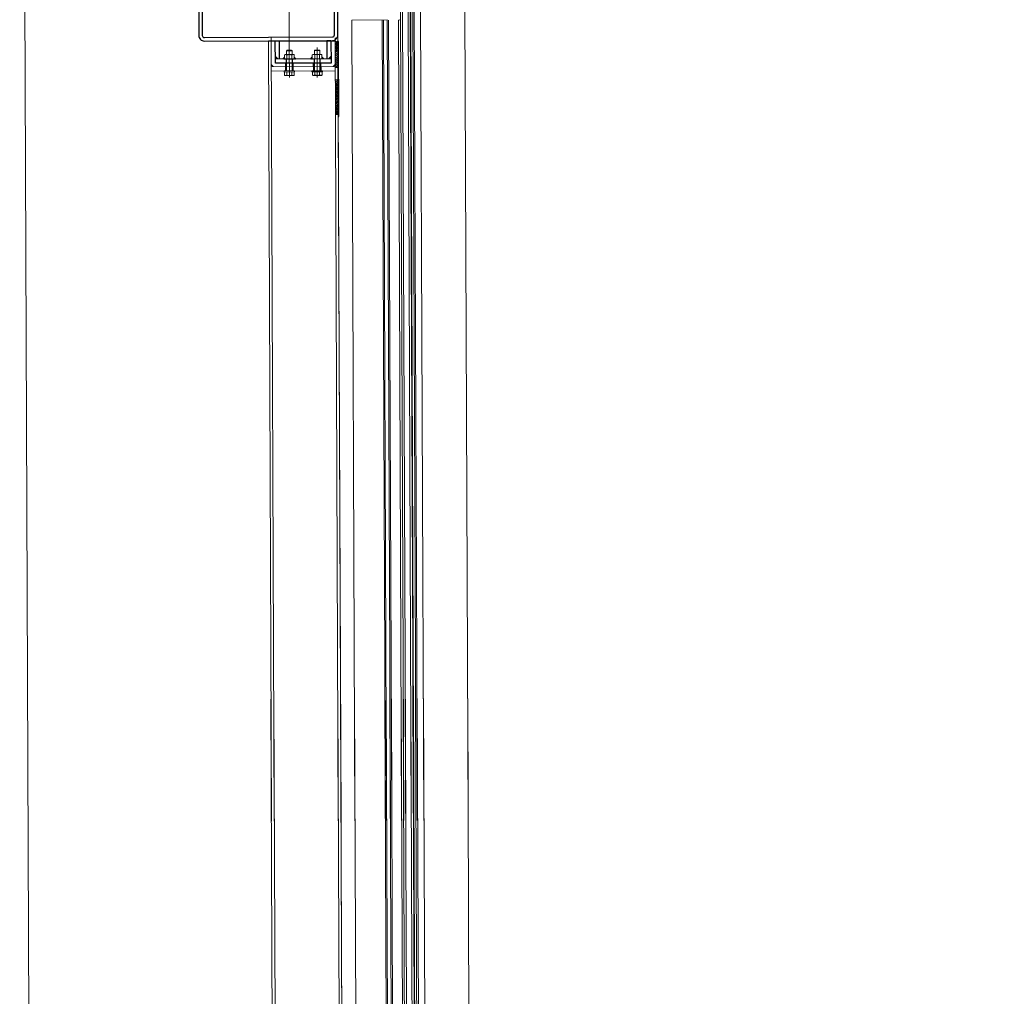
# Model space of a CAD drawing. Header units: millimetres. Extents: x 21148.2 to 21239.2, y 30135 to 30201.8.
# Tile 162 of 189: x 21216 to 21218.8, y 30167.8 to 30170.6. Entities that reach past the tile are written whole.
import ezdxf

# ---------------------------------------------------------------- set-up
doc = ezdxf.new("R2010")
doc.units = ezdxf.units.MM
for name, color, linetype, lineweight in [('AR-T1E-20-L1$0$BIAL - T1E - LT - 001 - AR - DWG - 0134 & 138$0$EAST PTB LVL 1 - TOILETS$0$BUILDING-PTB LEVEL 1$0$A-WALL', 7, 'Continuous', 13), ('AR-T1E-20-L1$0$BIAL - T1E - LT - 001 - AR - DWG - 0134 & 138$0$EAST PTB LVL 1-FLOOR CUT-OUTS$0$A-FLOR', 7, 'Continuous', 13), ('AR-T1E-20-L1$0$BIAL - T1E - LT - 001 - AR - DWG - 0134 & 138$0$EAST PTB LVL-1-FACADE$0$ALUM_TRANSOM', 7, 'Continuous', 13), ('AR-T1E-20-L1$0$BIAL - T1E - LT - 001 - AR - DWG - 0134 & 138$0$EAST PTB LVL-1-FACADE$0$Bolt', 7, 'Continuous', 13), ('AR-T1E-20-L1$0$BIAL - T1E - LT - 001 - AR - DWG - 0134 & 138$0$EAST PTB LVL-1-FACADE$0$glass', 7, 'Continuous', 13), ('AR-T1E-20-L1$0$BIAL - T1E - LT - 001 - AR - DWG - 0134 & 138$0$EAST PTB LVL-1-FACADE$0$hatch', 7, 'Continuous', 13), ('AR-T1E-20-L1$0$BIAL - T1E - LT - 001 - AR - DWG - 0134 & 138$0$EAST PTB LVL-1-FACADE$0$MISC', 7, 'Continuous', 13), ('AR-T1E-20-L1$0$BIAL - T1E - LT - 001 - AR - DWG - 0134 & 138$0$EAST PTB LVL-1-FACADE$0$SEALANT', 7, 'Continuous', 13), ('AR-T1E-20-L1$0$BIAL - T1E - LT - 001 - AR - DWG - 0134 & 138$0$EAST PTB LVL-1-FACADE$0$STEEL_MULLION', 7, 'Continuous', 13)]:
    doc.layers.add(name, color=color, linetype=linetype, lineweight=lineweight)

# ---------------------------------------------------------------- blocks, each defined once
blk = doc.blocks.new('AR-T1E-20-L1$0$BIAL - T1E - LT - 001 - AR - DWG - 0134 & 138$0$EAST PTB LVL-1-FACADE$0$A$C69525F90')
for p, q in [((65, 160), (0, 160)), ((0, 160), (0, 148)), ((53, 148), (0, 148)), ((53, 0), (53, 160)), ((65, 0), (65, 160)), ((0, 12), (0, 0)), ((0, 12), (53, 12)), ((0, 0), (65, 0))]:
    blk.add_line(p, q)
for points in [[(53, 150), (53, 160), (43, 160)], [(53, 10), (53, 0), (43, 0)]]:
    blk.add_solid(points)
blk = doc.blocks.new('AR-T1E-20-L1$0$BIAL - T1E - LT - 001 - AR - DWG - 0134 & 138$0$EAST PTB LVL-1-FACADE$0$A$C14273AC4')
at = {"layer": 'AR-T1E-20-L1$0$BIAL - T1E - LT - 001 - AR - DWG - 0134 & 138$0$EAST PTB LVL-1-FACADE$0$glass'}
for points in [[(2568.9, 290.8), (586.9, 290.8), (586.9, 296.8), (2568.9, 296.8)], [(2568.9, 268.8), (586.9, 268.8), (586.9, 274.8), (2568.9, 274.8)], [(2568.9, 261.3), (586.9, 261.3), (586.9, 267.3), (2568.9, 267.3)]]:
    blk.add_lwpolyline(points, dxfattribs=at)
at = {"layer": 'AR-T1E-20-L1$0$BIAL - T1E - LT - 001 - AR - DWG - 0134 & 138$0$EAST PTB LVL-1-FACADE$0$hatch'}
for p, q in [((608.9, 436.8), (2568.9, 436.8)), ((2568.9, 349.5), (608.9, 349.5)), ((2568.9, 346), (608.9, 346)), ((2568.9, 334.8), (608.9, 334.8))]:
    blk.add_line(p, q, dxfattribs=at)
blk.add_lwpolyline([(2568.9, 476.8), (670.9, 476.8), (670.9, 676.8), (2568.9, 676.8)], dxfattribs=at)
at = {"layer": 'AR-T1E-20-L1$0$BIAL - T1E - LT - 001 - AR - DWG - 0134 & 138$0$EAST PTB LVL-1-FACADE$0$STEEL_MULLION'}
for p, q in [((660.9, 668.8), (2568.9, 668.8)), ((660.9, 484.8), (2568.9, 484.8)), ((610.9, 330.8), (2568.9, 330.8)), ((610.9, 302.8), (2568.9, 302.8)), ((578.9, 256.3), (2568.9, 256.3)), ((578.9, 238.3), (2568.9, 238.3)), ((578.9, 111.3), (2568.9, 111.3))]:
    blk.add_line(p, q, dxfattribs=at)

msp = doc.modelspace()

# ---------------------------------------------------------------- hatches: boundary and pattern name
at = {"layer": 'AR-T1E-20-L1$0$BIAL - T1E - LT - 001 - AR - DWG - 0134 & 138$0$EAST PTB LVL-1-FACADE$0$STEEL_MULLION'}
h = msp.add_hatch(dxfattribs=at)
h.set_pattern_fill('ANSI31', color=256, scale=0.03, angle=90.2299, style=0)
h.set_pattern_definition([(225.2299, (21217.657425, 30171.0586304), (-0.002662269, 0.002640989), [])])
h.paths.add_polyline_path([(21216.908, 30170.5058), (21216.9077, 30170.5808), (21216.9157, 30170.5808), (21216.916, 30170.5058)])
h.paths.add_polyline_path([(21216.9085, 30170.3708), (21216.9081, 30170.4708), (21216.9161, 30170.4708), (21216.9165, 30170.3708)])

# ---------------------------------------------------------------- linework, layer by layer
for p, q in [((21216.7299, 30170.5086), (21216.7239, 30170.5145)), ((21216.9019, 30170.5088), (21216.9079, 30170.5149))]:
    msp.add_line(p, q)
for points in [[(21216.5316, 30170.5823), (21216.8996, 30170.5838, 0.414214), (21216.9156, 30170.5998), (21216.9149, 30170.7678, 0.414214), (21216.8988, 30170.7838), (21216.5308, 30170.7823, 0.414214), (21216.5149, 30170.7662), (21216.5156, 30170.5982, 0.414214)], [(21216.5316, 30170.5923), (21216.8996, 30170.5938, 0.414214), (21216.9056, 30170.5998), (21216.9049, 30170.7678, 0.414214), (21216.8989, 30170.7738), (21216.5309, 30170.7723, 0.414214), (21216.5249, 30170.7663), (21216.5256, 30170.5983, 0.414214)]]:
    msp.add_lwpolyline(points, format="xyb", close=True)
msp.add_lwpolyline([(21216.9167, 30170.5808), (21216.9175, 30170.3658), (21216.9185, 30170.3658), (21216.9177, 30170.5808)], close=True)
for points in [[(21216.8956, 30170.5838), (21216.9016, 30170.5839), (21216.8957, 30170.5778)], [(21216.7356, 30170.5831), (21216.7357, 30170.5771), (21216.7296, 30170.5831)]]:
    msp.add_solid(points)
at = {"layer": 'AR-T1E-20-L1$0$BIAL - T1E - LT - 001 - AR - DWG - 0134 & 138$0$EAST PTB LVL 1 - TOILETS$0$BUILDING-PTB LEVEL 1$0$A-WALL'}
msp.add_line((21216.0313, 30166.6883), (21216.0008, 30174.2882), dxfattribs=at)
at = {"layer": 'AR-T1E-20-L1$0$BIAL - T1E - LT - 001 - AR - DWG - 0134 & 138$0$EAST PTB LVL 1-FLOOR CUT-OUTS$0$A-FLOR'}
msp.add_lwpolyline([(21239.1857, 30174.3812), (21216.9008, 30174.2918), (21216.9329, 30166.2919), (21216.9329, 30166.2919), (21216.9329, 30166.2919)], dxfattribs=at)
at = {"layer": 'AR-T1E-20-L1$0$BIAL - T1E - LT - 001 - AR - DWG - 0134 & 138$0$EAST PTB LVL-1-FACADE$0$ALUM_TRANSOM'}
for p, q in [((21217.1444, 30168.3427), (21217.1351, 30170.6717)), ((21217.1624, 30168.3428), (21217.1531, 30170.6718)), ((21217.2808, 30170.6733), (21217.2902, 30168.3433))]:
    msp.add_line(p, q, dxfattribs=at)
msp.add_lwpolyline([(21216.9246, 30168.3419), (21216.9157, 30170.5818), (21216.7157, 30170.581), (21216.7246, 30168.3411)], dxfattribs=at)
at = {"layer": 'AR-T1E-20-L1$0$BIAL - T1E - LT - 001 - AR - DWG - 0134 & 138$0$EAST PTB LVL-1-FACADE$0$Bolt', "ltscale": 0.5}
for p, q in [((21216.7758, 30170.5543), (21216.7748, 30170.7983)), ((21216.7761, 30170.4771), (21216.7757, 30170.5637)), ((21216.8561, 30170.4774), (21216.8557, 30170.564))]:
    msp.add_line(p, q, dxfattribs=at)
at = {"layer": 'AR-T1E-20-L1$0$BIAL - T1E - LT - 001 - AR - DWG - 0134 & 138$0$EAST PTB LVL-1-FACADE$0$Bolt'}
for p, q in [((21216.769, 30170.5557), (21216.7678, 30170.5545)), ((21216.7825, 30170.5558), (21216.769, 30170.5557)), ((21216.7838, 30170.5546), (21216.7825, 30170.5558)), ((21216.8478, 30170.5548), (21216.849, 30170.5561)), ((21216.849, 30170.5561), (21216.8625, 30170.5561)), ((21216.8625, 30170.5561), (21216.8638, 30170.5549)), ((21216.762, 30170.5362), (21216.7571, 30170.5313)), ((21216.762, 30170.5348), (21216.7581, 30170.5308)), ((21216.762, 30170.5334), (21216.7591, 30170.5305)), ((21216.762, 30170.532), (21216.7602, 30170.5302)), ((21216.7625, 30170.531), (21216.7617, 30170.5302)), ((21216.7632, 30170.5432), (21216.762, 30170.542)), ((21216.762, 30170.542), (21216.762, 30170.5315)), ((21216.7633, 30170.5302), (21216.762, 30170.5315)), ((21216.7884, 30170.5433), (21216.7632, 30170.5432)), ((21216.7885, 30170.5303), (21216.7633, 30170.5302)), ((21216.767, 30170.4962), (21216.7669, 30170.5302)), ((21216.7678, 30170.5432), (21216.7678, 30170.5545)), ((21216.7838, 30170.5543), (21216.7678, 30170.5542)), ((21216.768, 30170.4962), (21216.7679, 30170.5302)), ((21216.7689, 30170.542), (21216.7689, 30170.5315)), ((21216.7827, 30170.5421), (21216.7828, 30170.5316)), ((21216.7838, 30170.5433), (21216.7838, 30170.5546)), ((21216.784, 30170.4963), (21216.7839, 30170.5303)), ((21216.785, 30170.4963), (21216.7849, 30170.5303)), ((21216.7884, 30170.5433), (21216.7897, 30170.5421)), ((21216.7885, 30170.5303), (21216.7897, 30170.5316)), ((21216.7893, 30170.5311), (21216.7901, 30170.5303)), ((21216.7897, 30170.5421), (21216.7897, 30170.5316)), ((21216.7897, 30170.5363), (21216.7957, 30170.5304)), ((21216.7897, 30170.5349), (21216.7943, 30170.5304)), ((21216.7897, 30170.5335), (21216.7929, 30170.5303)), ((21216.7897, 30170.5321), (21216.7915, 30170.5303)), ((21216.842, 30170.5365), (21216.836, 30170.5305)), ((21216.842, 30170.5351), (21216.8374, 30170.5305)), ((21216.842, 30170.5337), (21216.8388, 30170.5305)), ((21216.842, 30170.5323), (21216.8402, 30170.5305)), ((21216.8425, 30170.5313), (21216.8417, 30170.5305)), ((21216.8432, 30170.5435), (21216.842, 30170.5423)), ((21216.842, 30170.5423), (21216.842, 30170.5318)), ((21216.8433, 30170.5305), (21216.842, 30170.5318)), ((21216.8432, 30170.5435), (21216.8684, 30170.5436)), ((21216.8433, 30170.5305), (21216.8685, 30170.5306)), ((21216.847, 30170.4966), (21216.8469, 30170.5306)), ((21216.8478, 30170.5436), (21216.8478, 30170.5548)), ((21216.8478, 30170.5546), (21216.8638, 30170.5546)), ((21216.848, 30170.4966), (21216.8479, 30170.5306)), ((21216.8489, 30170.5423), (21216.8489, 30170.5318)), ((21216.8627, 30170.5424), (21216.8628, 30170.5319)), ((21216.8638, 30170.5436), (21216.8638, 30170.5549)), ((21216.864, 30170.4966), (21216.8639, 30170.5306)), ((21216.865, 30170.4966), (21216.8649, 30170.5306)), ((21216.8684, 30170.5436), (21216.8697, 30170.5424)), ((21216.8685, 30170.5306), (21216.8697, 30170.5319)), ((21216.8693, 30170.5314), (21216.8701, 30170.5307)), ((21216.8697, 30170.5424), (21216.8697, 30170.5319)), ((21216.8697, 30170.5367), (21216.8746, 30170.5318)), ((21216.8697, 30170.5352), (21216.8737, 30170.5313)), ((21216.8697, 30170.5338), (21216.8726, 30170.5309)), ((21216.8697, 30170.5324), (21216.8715, 30170.5307)), ((21216.7622, 30170.4845), (21216.7622, 30170.4932)), ((21216.7634, 30170.4832), (21216.7622, 30170.4845)), ((21216.7887, 30170.4833), (21216.7634, 30170.4832)), ((21216.7691, 30170.4845), (21216.7691, 30170.4932)), ((21216.783, 30170.4846), (21216.7829, 30170.4933)), ((21216.7887, 30170.4833), (21216.7899, 30170.4846)), ((21216.7899, 30170.4846), (21216.7899, 30170.4933)), ((21216.8422, 30170.4848), (21216.8422, 30170.4935)), ((21216.8434, 30170.4835), (21216.8422, 30170.4848)), ((21216.8434, 30170.4835), (21216.8687, 30170.4836)), ((21216.8491, 30170.4848), (21216.8491, 30170.4936)), ((21216.863, 30170.4849), (21216.8629, 30170.4936)), ((21216.8687, 30170.4836), (21216.8699, 30170.4849)), ((21216.8699, 30170.4849), (21216.8699, 30170.4937))]:
    msp.add_line(p, q, dxfattribs=at)
for points in [[(21216.7649, 30170.5182), (21216.765, 30170.4962), (21216.787, 30170.4963), (21216.7869, 30170.5183)], [(21216.8669, 30170.5186), (21216.867, 30170.4966), (21216.845, 30170.4966), (21216.8449, 30170.5186)], [(21216.761, 30170.4932), (21216.761, 30170.4962), (21216.791, 30170.4963), (21216.791, 30170.4933)], [(21216.871, 30170.4937), (21216.871, 30170.4967), (21216.841, 30170.4965), (21216.841, 30170.4935)]]:
    msp.add_lwpolyline(points, close=True, dxfattribs=at)
for centre, radius, start, end in [((21216.7654, 30170.5378), 0.00542, 50.5466, 129.9132), ((21216.7654, 30170.5357), 0.00542, 230.5466, 309.9132), ((21216.7759, 30170.5235), 0.0198, 69.7751, 110.6847), ((21216.7758, 30170.5501), 0.0198, 249.7751, 290.6847), ((21216.7862, 30170.5379), 0.00542, 50.5466, 129.9132), ((21216.7862, 30170.5357), 0.00542, 230.5466, 309.9132), ((21216.8454, 30170.5381), 0.00542, 50.5466, 129.9132), ((21216.8454, 30170.536), 0.00542, 230.5466, 309.9132), ((21216.8559, 30170.5238), 0.0198, 69.7751, 110.6847), ((21216.8558, 30170.5504), 0.0198, 249.7751, 290.6847), ((21216.8662, 30170.5382), 0.00542, 50.5466, 129.9132), ((21216.8662, 30170.5361), 0.00542, 230.5466, 309.9132), ((21216.7656, 30170.4887), 0.00542, 230.5466, 309.9132), ((21216.776, 30170.5031), 0.0198, 249.7751, 290.6847), ((21216.7864, 30170.4887), 0.00542, 230.5466, 309.9132), ((21216.8456, 30170.489), 0.00542, 230.5466, 309.9132), ((21216.856, 30170.5034), 0.0198, 249.7751, 290.6847), ((21216.8664, 30170.4891), 0.00542, 230.5466, 309.9132)]:
    msp.add_arc(centre, radius, start, end, dxfattribs=at)
at = {"layer": 'AR-T1E-20-L1$0$BIAL - T1E - LT - 001 - AR - DWG - 0134 & 138$0$EAST PTB LVL-1-FACADE$0$glass'}
for points in [[(21217.1106, 30168.3426), (21217.1013, 30170.6666), (21217.0953, 30170.6666), (21217.1046, 30168.3426)], [(21217.1326, 30168.3427), (21217.1233, 30170.6667), (21217.1173, 30170.6666), (21217.1266, 30168.3427)], [(21217.1402, 30168.3427), (21217.1308, 30170.6667), (21217.1248, 30170.6667), (21217.1342, 30168.3427)]]:
    msp.add_lwpolyline(points, dxfattribs=at)
at = {"layer": 'AR-T1E-20-L1$0$BIAL - T1E - LT - 001 - AR - DWG - 0134 & 138$0$EAST PTB LVL-1-FACADE$0$hatch'}
for p, q in [((21217.0574, 30170.6429), (21216.9554, 30170.6425)), ((21216.9554, 30170.6425), (21216.9646, 30168.342)), ((21217.0519, 30168.3424), (21217.0427, 30170.6428)), ((21217.0554, 30168.3424), (21217.0462, 30170.6429)), ((21217.0666, 30168.3424), (21217.0574, 30170.6429))]:
    msp.add_line(p, q, dxfattribs=at)
at = {"layer": 'AR-T1E-20-L1$0$BIAL - T1E - LT - 001 - AR - DWG - 0134 & 138$0$EAST PTB LVL-1-FACADE$0$SEALANT', "ltscale": 1000}
msp.add_arc((21217.0925, 30170.6326), 0.0103, 73.3782, 107.0816, dxfattribs=at)
at = {"layer": 'AR-T1E-20-L1$0$BIAL - T1E - LT - 001 - AR - DWG - 0134 & 138$0$EAST PTB LVL-1-FACADE$0$STEEL_MULLION', "ltscale": 1000}
for p, q in [((21217.0614, 30170.6424), (21217.0706, 30168.3424)), ((21217.0894, 30170.6425), (21217.0986, 30168.3426))]:
    msp.add_line(p, q, dxfattribs=at)
at = {"layer": 'AR-T1E-20-L1$0$BIAL - T1E - LT - 001 - AR - DWG - 0134 & 138$0$EAST PTB LVL-1-FACADE$0$STEEL_MULLION'}
for p, q in [((21216.7236, 30170.5911), (21216.7326, 30168.3411)), ((21216.9076, 30170.5918), (21216.9166, 30168.3418)), ((21216.9078, 30170.5548), (21216.9158, 30170.5548)), ((21216.908, 30170.5058), (21216.916, 30170.5058)), ((21216.9081, 30170.4708), (21216.9161, 30170.4708)), ((21216.9085, 30170.3708), (21216.9165, 30170.3708))]:
    msp.add_line(p, q, dxfattribs=at)
msp.add_lwpolyline([(21216.7239, 30170.5081), (21216.724, 30170.4961), (21216.908, 30170.4968), (21216.9079, 30170.5088)], close=True, dxfattribs=at)

# ---------------------------------------------------------------- block references
at = {"xscale": -0.001, "yscale": 0.001, "zscale": 0.001, "rotation": 90.22990505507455}
msp.add_blockref('AR-T1E-20-L1$0$BIAL - T1E - LT - 001 - AR - DWG - 0134 & 138$0$EAST PTB LVL-1-FACADE$0$A$C69525F90', (21216.8956, 30170.5838), dxfattribs=at)
at = {"layer": 'AR-T1E-20-L1$0$BIAL - T1E - LT - 001 - AR - DWG - 0134 & 138$0$EAST PTB LVL-1-FACADE$0$MISC', "xscale": 0.001, "yscale": 0.001, "zscale": 0.001, "rotation": 90.2299050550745}
msp.add_blockref('AR-T1E-20-L1$0$BIAL - T1E - LT - 001 - AR - DWG - 0134 & 138$0$EAST PTB LVL-1-FACADE$0$A$C14273AC4', (21217.4103, 30166.1249), dxfattribs=at)

doc.saveas('drawing.dxf')
